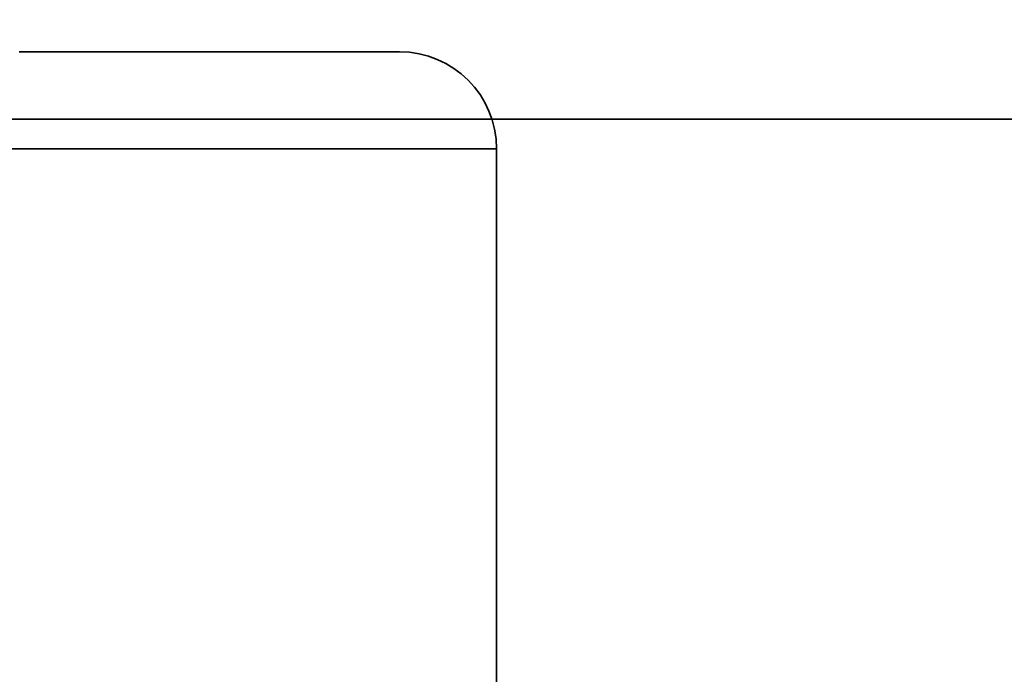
# Model space of a CAD drawing. Header units: millimetres. Extents: x -1465 to 393277, y -3788 to 454312.
# Tile 54 of 106: x 18834 to 18910, y 11675 to 11725. Entities that reach past the tile are written whole.
import ezdxf

# ---------------------------------------------------------------- set-up
doc = ezdxf.new("R2010")
doc.units = ezdxf.units.MM
doc.header["$XCLIPFRAME"] = 2
doc.layers.add('EC-MTR_250-0_7OBJ', color=8, linetype='Continuous')
picture_1 = doc.add_image_def('image1.bmp', size_in_pixel=(951, 911))

msp = doc.modelspace()

# ---------------------------------------------------------------- linework, layer by layer
at = {"color": 8, "linetype": 'Continuous', "lineweight": 35, "ltscale": 100}
msp.add_line((19294.066, 11717.628), (17911.759, 11717.628), dxfattribs=at)
at = {"layer": 'EC-MTR_250-0_7OBJ', "color": 8, "linetype": 'Continuous', "lineweight": 35, "ltscale": 100}
for p, q in [((18834.259, 11722.827), (18863.609, 11722.827)), ((18769.409, 11715.327), (18871.109, 11715.327)), ((18871.109, 11656.827), (18871.109, 11715.327))]:
    msp.add_line(p, q, dxfattribs=at)
msp.add_arc((18863.609, 11715.327), 7.5, 0, 90, dxfattribs=at)

# ---------------------------------------------------------------- pictures from other files: only their frames are drawn
at = {"color": 8, "lineweight": 13}
image = msp.add_image(picture_1, insert=(17864.134, 12545.821), size_in_units=(1986.021, 1904.625), rotation=-90, dxfattribs=at)
image.set_boundary_path([(-0.5, -0.5), (950.5, 910.5)])

doc.saveas('drawing.dxf')
